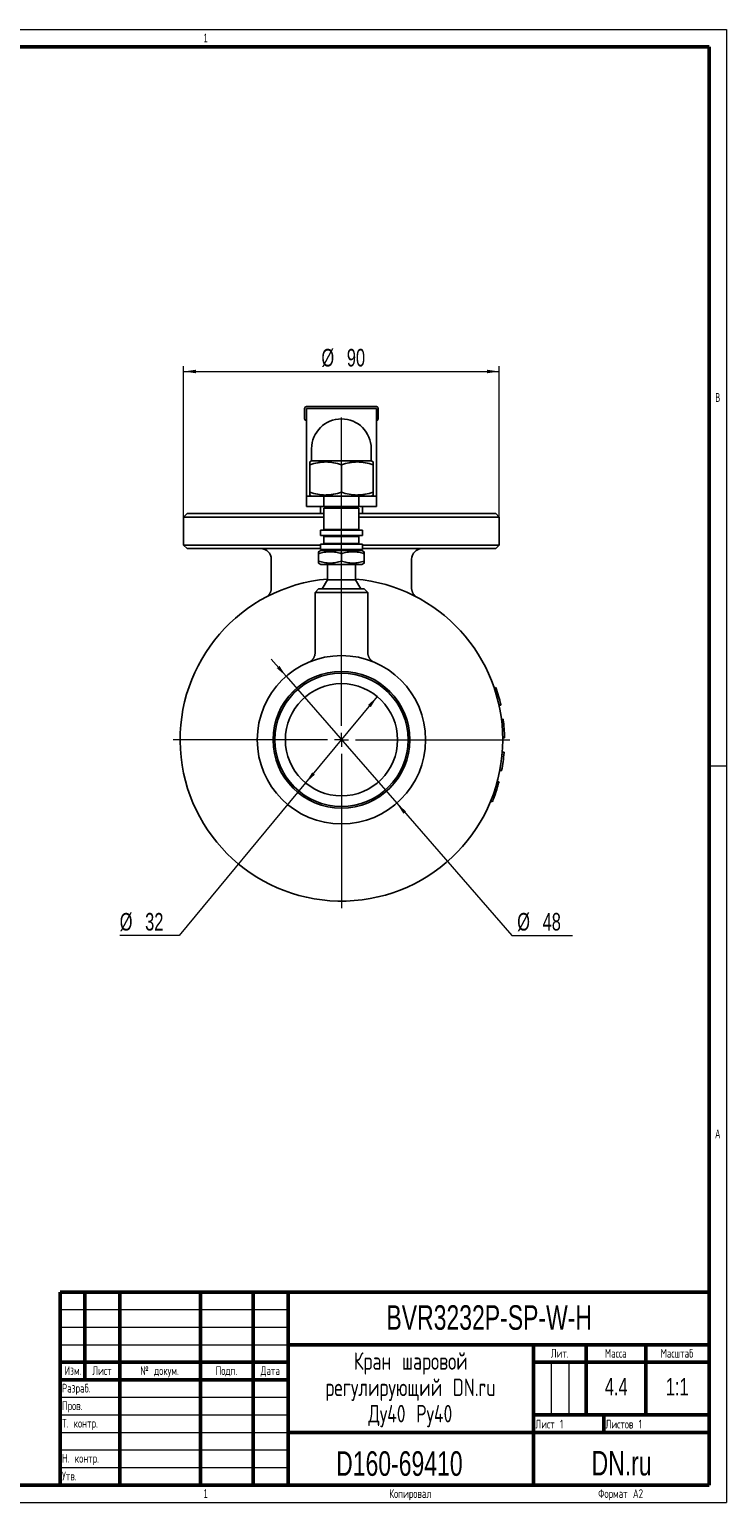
# Model space of a CAD drawing. Header units: millimetres. Extents: x 0 to 594, y 0 to 420.
# Tile 17 of 17: x 395 to 594, y 0 to 420. Entities that reach past the tile are written whole.
import ezdxf

# ---------------------------------------------------------------- set-up
doc = ezdxf.new("R2010")
doc.units = ezdxf.units.MM
doc.layers.add('ОСЕВЫЕ', color=7, linetype='Continuous')
doc.layers.add('ОСНОВНОЙ', color=7, linetype='Continuous', lineweight=25)
doc.styles.add('SLDTEXTSTYLE0', font='TXT', dxfattribs={"width": 0.7, "bigfont": 'bigfont'})
doc.styles.add('SLDTEXTSTYLE1', font='TXT', dxfattribs={"width": 0.7})
doc.styles.add('SLDTEXTSTYLE2', font='TXT', dxfattribs={"width": 0.605})
doc.dimstyles.new('SLDDIMSTYLE1', dxfattribs={"dimtxt": 5, "dimasz": 3.5, "dimexe": 0, "dimexo": 0.0625, "dimgap": 1.25, "dimtad": 2, "dimrnd": 1e-09, "dimzin": 12, "dimdsep": 46, "dimtxsty": 'SLDTEXTSTYLE1', "dimsah": 1, "dimcen": 0.09, "dimadec": 0, "dimazin": 3, "dimtol": 1, "dimtfac": 1, "dimtdec": 3, "dimtofl": 0, "dimtmove": 0, "dimatfit": 3, "dimfxl": 1, "dimfrac": 2, "dimtolj": 1, "dimarcsym": 0})
doc.dimstyles.new('SLDDIMSTYLE2', dxfattribs={"dimtxt": 5, "dimasz": 3.5, "dimexe": 0, "dimexo": 0.0625, "dimgap": 1.25, "dimtad": 0, "dimtih": 1, "dimtoh": 1, "dimrnd": 1e-09, "dimzin": 12, "dimdsep": 46, "dimtxsty": 'SLDTEXTSTYLE1', "dimsah": 1, "dimcen": 0, "dimadec": 0, "dimazin": 3, "dimtol": 1, "dimtfac": 1, "dimtdec": 3, "dimtmove": 0, "dimatfit": 3, "dimfxl": 1, "dimfrac": 2, "dimtolj": 1, "dimarcsym": 0})

# ---------------------------------------------------------------- blocks, each defined once
blk = doc.blocks.new('SW_NOTE_0')
at = {"color": 0, "linetype": 'Continuous', "lineweight": 0, "char_height": 5, "attachment_point": 2, "style": 'SLDTEXTSTYLE0'}
for s, insert in [('Кран шаровой', (17.19, 6.43)), ('регулирующий DN.ru', (17.09, -1.07)), ('Ду40 Ру40', (17.07, -8.57))]:
    blk.add_mtext(s, dxfattribs=dict(at, insert=insert))
blk = doc.blocks.new('_D_3')
at = {"color": 7, "linetype": 'Continuous', "lineweight": 0}
for p, q in [((439.19, 280.98), (439.19, 323.98)), ((529.19, 280.98), (529.19, 323.98)), ((439.19, 322.48), (529.19, 322.48))]:
    blk.add_line(p, q, dxfattribs=at)
at = {"color": 7, "linetype": 'Continuous', "lineweight": 18}
for points in [[(439.19, 322.48), (442.69, 321.98), (442.69, 322.98)], [(529.19, 322.48), (525.69, 322.98), (525.69, 321.98)]]:
    blk.add_solid(points, dxfattribs=at)
at = {"color": 7, "linetype": 'Continuous', "lineweight": 18, "char_height": 5, "attachment_point": 1, "style": 'SLDTEXTSTYLE1'}
for s, insert in [('%%c', (478.48, 328.92)), ('90', (485.73, 328.92))]:
    blk.add_mtext(s, dxfattribs=dict(at, insert=insert))
blk = doc.blocks.new('_D_4')
at = {"color": 7, "linetype": 'Continuous', "lineweight": 0}
for p, q in [((468.44, 235.58), (464.17, 240.48)), ((468.44, 235.58), (499.95, 199.37)), ((499.95, 199.37), (532.78, 161.65)), ((532.78, 161.65), (550.09, 161.65))]:
    blk.add_line(p, q, dxfattribs=at)
at = {"color": 7, "linetype": 'Continuous', "lineweight": 18}
for points in [[(468.44, 235.58), (466.52, 238.55), (465.76, 237.89)], [(499.95, 199.37), (501.87, 196.4), (502.62, 197.06)]]:
    blk.add_solid(points, dxfattribs=at)
at = {"color": 7, "linetype": 'Continuous', "lineweight": 18, "char_height": 5, "attachment_point": 1, "style": 'SLDTEXTSTYLE1'}
for s, insert in [('%%c', (534.31, 168.09)), ('48', (541.56, 168.09))]:
    blk.add_mtext(s, dxfattribs=dict(at, insert=insert))
blk = doc.blocks.new('_D_5')
at = {"color": 7, "linetype": 'Continuous', "lineweight": 0}
for p, q in [((494.41, 229.79), (473.98, 205.16)), ((473.98, 205.16), (437.91, 161.65)), ((437.91, 161.65), (420.97, 161.65))]:
    blk.add_line(p, q, dxfattribs=at)
at = {"color": 7, "linetype": 'Continuous', "lineweight": 18}
for points in [[(494.41, 229.79), (491.79, 227.42), (492.56, 226.78)], [(473.98, 205.16), (476.6, 207.53), (475.83, 208.17)]]:
    blk.add_solid(points, dxfattribs=at)
at = {"color": 7, "linetype": 'Continuous', "lineweight": 18, "char_height": 5, "attachment_point": 1, "style": 'SLDTEXTSTYLE1'}
for s, insert in [('%%c', (420.97, 168.09)), ('32', (428.22, 168.09))]:
    blk.add_mtext(s, dxfattribs=dict(at, insert=insert))
blk = doc.blocks.new('SW_CENTERMARKSYMBOL_0')
at = {"color": 0, "linetype": 'Continuous', "lineweight": 18}
for p, q in [((0, 4), (0, 91.93)), ((-4, 0), (-48, 0)), ((0, 0), (-2, 0)), ((0, 0), (0, 2)), ((0, 0), (0, -2)), ((0, 0), (2, 0)), ((4, 0), (48, 0)), ((0, -4), (0, -48))]:
    blk.add_line(p, q, dxfattribs=at)

msp = doc.modelspace()

# ---------------------------------------------------------------- linework, layer by layer
at = {"color": 7, "linetype": 'Continuous', "lineweight": 50}
for p, q in [((589, 415), (20, 415)), ((589, 5), (589, 415)), ((404, 60), (589, 60)), ((404, 60), (404, 5)), ((411, 35), (411, 60)), ((421, 60), (421, 5)), ((444, 60), (444, 5)), ((459, 60), (459, 5)), ((469, 60), (469, 5)), ((469, 45), (589, 45)), ((539, 45), (539, 5)), ((554, 45), (554, 25)), ((571, 45), (571, 25)), ((404, 40), (469, 40)), ((539, 40), (589, 40)), ((404, 35), (469, 35)), ((539, 25), (589, 25)), ((559, 25), (559, 20)), ((469, 20), (589, 20)), ((20, 5), (589, 5))]:
    msp.add_line(p, q, dxfattribs=at)
at = {"color": 7, "linetype": 'Continuous', "lineweight": 25}
for p, q in [((473.695, 311.976), (473.695, 308.976)), ((494.195, 312.476), (474.195, 312.476)), ((474.195, 311.976), (494.195, 311.976)), ((474.195, 310.805), (474.195, 311.976)), ((474.195, 310.805), (474.195, 287.269)), ((494.195, 311.976), (494.195, 310.805)), ((494.195, 310.805), (494.195, 287.269)), ((494.695, 311.976), (494.695, 308.976)), ((475.695, 300.476), (475.695, 296.976)), ((492.695, 296.976), (492.695, 300.476)), ((475.695, 296.976), (475.195, 296.688)), ((475.195, 295.884), (475.195, 288.069)), ((492.695, 296.976), (475.695, 296.976)), ((484.195, 295.884), (484.195, 288.069)), ((493.195, 296.688), (492.695, 296.976)), ((493.195, 295.884), (493.195, 288.069)), ((474.195, 286.976), (474.195, 287.269)), ((474.195, 283.976), (474.195, 286.976)), ((474.195, 286.976), (479.195, 286.976)), ((475.195, 287.265), (475.695, 286.976)), ((479.195, 286.976), (479.195, 283.976)), ((489.195, 286.976), (479.195, 286.976)), ((489.195, 283.976), (489.195, 286.976)), ((489.195, 286.976), (494.195, 286.976)), ((492.695, 286.976), (493.195, 287.265)), ((494.195, 287.269), (494.195, 286.976)), ((494.195, 286.976), (494.195, 283.976)), ((440.195, 281.976), (439.195, 280.976)), ((440.195, 281.976), (479.195, 281.976)), ((479.195, 283.976), (474.195, 283.976)), ((478.195, 283.976), (478.195, 281.976)), ((489.195, 283.976), (479.195, 283.976)), ((479.195, 283.476), (479.195, 277.476)), ((489.195, 283.476), (479.195, 283.476)), ((494.195, 283.976), (489.195, 283.976)), ((489.195, 277.476), (489.195, 283.476)), ((489.195, 281.976), (528.195, 281.976)), ((490.195, 281.976), (490.195, 283.976)), ((529.195, 280.976), (528.195, 281.976)), ((439.195, 280.976), (439.195, 272.976)), ((479.195, 280.976), (439.195, 280.976)), ((478.195, 277.226), (478.195, 275.726)), ((490.195, 277.226), (478.195, 277.226)), ((479.195, 277.476), (484.195, 277.476)), ((480.195, 277.476), (480.195, 277.226)), ((484.195, 277.476), (489.195, 277.476)), ((488.195, 277.226), (488.195, 277.476)), ((529.195, 280.976), (489.195, 280.976)), ((490.195, 275.726), (490.195, 277.226)), ((529.195, 272.976), (529.195, 280.976)), ((490.195, 275.726), (478.195, 275.726)), ((478.195, 273.226), (478.195, 271.726)), ((490.195, 273.226), (478.195, 273.226)), ((479.195, 275.476), (479.195, 273.476)), ((479.195, 275.476), (484.195, 275.476)), ((479.195, 273.476), (484.195, 273.476)), ((480.195, 275.726), (480.195, 275.476)), ((480.195, 273.476), (480.195, 273.226)), ((484.195, 275.476), (489.195, 275.476)), ((484.195, 273.476), (489.195, 273.476)), ((488.195, 275.476), (488.195, 275.726)), ((488.195, 273.226), (488.195, 273.476)), ((489.195, 273.476), (489.195, 275.476)), ((490.195, 271.726), (490.195, 273.226)), ((439.195, 272.976), (440.195, 271.976)), ((439.195, 272.976), (478.195, 272.976)), ((478.195, 271.976), (440.195, 271.976)), ((464.195, 268.976), (464.195, 260.747)), ((478.345, 271.476), (477.695, 271.101)), ((477.695, 270.52), (477.695, 268.432)), ((490.195, 271.726), (478.195, 271.726)), ((478.345, 271.476), (484.195, 271.476)), ((480.195, 271.726), (480.195, 271.476)), ((484.195, 271.476), (490.045, 271.476)), ((484.195, 270.52), (484.195, 268.432)), ((488.195, 271.476), (488.195, 271.726)), ((490.695, 271.101), (490.045, 271.476)), ((490.195, 272.976), (529.195, 272.976)), ((528.195, 271.976), (490.195, 271.976)), ((490.695, 270.52), (490.695, 268.432)), ((504.195, 260.745), (504.195, 268.976)), ((528.195, 271.976), (529.195, 272.976)), ((477.695, 267.851), (478.345, 267.476)), ((478.345, 267.476), (484.195, 267.476)), ((480.195, 267.476), (480.195, 263.074)), ((484.195, 267.476), (490.045, 267.476)), ((488.195, 263.074), (488.195, 267.476)), ((490.045, 267.476), (490.695, 267.851)), ((477.695, 260.476), (476.695, 259.476)), ((477.695, 260.476), (484.195, 260.476)), ((480.195, 263.074), (478.695, 260.476)), ((480.195, 263.074), (484.195, 263.074)), ((484.195, 263.074), (488.195, 263.074)), ((484.195, 260.476), (490.695, 260.476)), ((489.695, 260.476), (488.195, 263.074)), ((491.695, 259.476), (490.695, 260.476)), ((476.695, 259.476), (476.695, 242.355)), ((484.195, 259.476), (476.695, 259.476)), ((491.695, 259.476), (484.195, 259.476)), ((491.695, 242.354), (491.695, 259.476)), ((528.244, 232.372), (527.771, 232.212)), ((529.6, 227.505), (529.112, 227.398)), ((529.614, 227.442), (529.126, 227.335)), ((529.628, 227.379), (529.14, 227.272)), ((529.6, 227.506), (529.598, 227.516)), ((530.326, 223.319), (529.83, 223.256)), ((530.342, 223.19), (529.846, 223.129)), ((530.508, 221.644), (530.506, 221.657)), ((530.69, 218.15), (530.19, 218.143)), ((530.692, 218.02), (530.192, 218.015)), ((530.547, 213.774), (530.049, 213.813)), ((530.557, 213.903), (530.059, 213.941)), ((530.545, 213.774), (530.557, 213.903)), ((529.847, 208.64), (529.357, 208.735)), ((529.872, 208.767), (529.381, 208.861)), ((528.228, 204.169), (528.707, 204.024)), ((528.638, 205.612), (529.121, 205.483)), ((526.718, 199.932), (527.18, 199.741)), ((527.267, 201.328), (527.735, 201.152))]:
    msp.add_line(p, q, dxfattribs=at)
at = {"color": 7, "linetype": 'Continuous', "lineweight": 18}
for p, q in [((404, 55), (469, 55)), ((404, 50), (469, 50)), ((404, 45), (469, 45)), ((544, 40), (544, 25)), ((549, 40), (549, 25)), ((404, 30), (469, 30)), ((404, 25), (469, 25)), ((404, 20), (469, 20)), ((404, 15), (469, 15)), ((404, 10), (469, 10))]:
    msp.add_line(p, q, dxfattribs=at)
at = {"color": 7, "linetype": 'Continuous', "lineweight": 25}
for radius in [24, 19.5, 19, 16]:
    msp.add_circle((484.195, 217.476), radius, dxfattribs=at)
for centre, radius, start, end in [((474.195, 311.976), 0.5, 90, 180), ((494.195, 311.976), 0.5, 0, 90), ((474.195, 308.976), 0.5, 180, 270), ((484.195, 300.476), 8.5, 0, 180), ((494.195, 308.976), 0.5, 270, 0), ((461.195, 268.976), 3, 0, 90), ((507.195, 268.976), 3, 90, 180), ((484.195, 217.476), 46, 94.98854, 0), ((484.195, 217.476), 46, 0, 85.01146), ((484.195, 217.476), 46.5, 12.4556, 18.68341), ((484.195, 217.476), 46.5, 0.83037, 7.05818), ((484.195, 217.476), 46.5, 349.20514, 355.43295), ((484.195, 217.476), 46.5, 339.44825, 343.18493), ((484.195, 217.476), 46.5, 343.18493, 345.05327), ((484.195, 217.476), 46.5, 337.57991, 339.44825)]:
    msp.add_arc(centre, radius, start, end, dxfattribs=at)
for points, knots in [([(484.195, 295.884), (483.46, 296.129), (482.72, 296.33), (481.224, 296.61), (480.469, 296.687), (479.321, 296.688), (478.936, 296.669), (478.176, 296.596), (477.798, 296.541), (476.672, 296.331), (475.93, 296.129), (475.195, 295.884)], [0, 0, 0, 0, 0.25, 0.25, 0.5, 0.5, 0.625, 0.625, 0.75, 0.75, 1, 1, 1, 1]), ([(475.195, 295.884), (475.195, 295.943), (475.195, 296.063), (475.195, 296.22), (475.195, 296.36), (475.195, 296.477), (475.195, 296.572), (475.195, 296.64), (475.195, 296.681), (475.195, 296.684), (475.195, 296.686)], [0, 0, 0, 0, 0.1254282, 0.2508531, 0.3767206, 0.502584, 0.6302574, 0.7579269, 0.8864551, 1, 1, 1, 1]), ([(493.195, 295.884), (492.46, 296.129), (491.72, 296.33), (490.224, 296.61), (489.469, 296.687), (488.321, 296.688), (487.936, 296.669), (487.176, 296.596), (486.798, 296.541), (485.672, 296.331), (484.93, 296.129), (484.195, 295.884)], [0, 0, 0, 0, 0.25, 0.25, 0.5, 0.5, 0.625, 0.625, 0.75, 0.75, 1, 1, 1, 1]), ([(493.195, 296.686), (493.195, 296.686), (493.195, 296.691), (493.195, 296.673), (493.195, 296.633), (493.195, 296.565), (493.195, 296.472), (493.195, 296.356), (493.195, 296.218), (493.195, 296.062), (493.195, 295.943), (493.195, 295.884)], [0, 0, 0, 0, 0.0149818, 0.1364493, 0.2579182, 0.3801472, 0.5023796, 0.6265468, 0.7507178, 0.8753573, 1, 1, 1, 1]), ([(475.195, 288.069), (475.93, 287.824), (476.67, 287.622), (478.165, 287.342), (478.921, 287.265), (480.069, 287.265), (480.453, 287.283), (481.213, 287.357), (481.591, 287.411), (482.717, 287.621), (483.459, 287.823), (484.195, 288.069)], [0, 0, 0, 0, 0.25, 0.25, 0.5, 0.5, 0.625, 0.625, 0.75, 0.75, 1, 1, 1, 1]), ([(475.195, 287.266), (475.195, 287.266), (475.195, 287.261), (475.195, 287.279), (475.195, 287.319), (475.195, 287.388), (475.195, 287.48), (475.195, 287.596), (475.195, 287.734), (475.195, 287.891), (475.195, 288.009), (475.195, 288.069)], [0, 0, 0, 0, 0.0149818, 0.1364493, 0.2579182, 0.3801472, 0.5023796, 0.6265468, 0.7507178, 0.8753573, 1, 1, 1, 1]), ([(484.195, 288.069), (484.93, 287.824), (485.67, 287.622), (487.165, 287.342), (487.921, 287.265), (489.069, 287.265), (489.453, 287.283), (490.213, 287.357), (490.591, 287.411), (491.717, 287.621), (492.459, 287.823), (493.195, 288.069)], [0, 0, 0, 0, 0.25, 0.25, 0.5, 0.5, 0.625, 0.625, 0.75, 0.75, 1, 1, 1, 1]), ([(493.195, 288.069), (493.195, 288.009), (493.195, 287.89), (493.195, 287.732), (493.195, 287.593), (493.195, 287.475), (493.195, 287.38), (493.195, 287.312), (493.195, 287.271), (493.195, 287.268), (493.195, 287.266)], [0, 0, 0, 0, 0.1254282, 0.2508531, 0.3767206, 0.502584, 0.6302574, 0.7579269, 0.8864551, 1, 1, 1, 1]), ([(477.695, 271.1), (477.695, 271.1), (477.695, 271.104), (477.695, 271.091), (477.695, 271.062), (477.695, 271.013), (477.695, 270.923), (477.695, 270.771), (477.695, 270.604), (477.695, 270.52)], [0, 0, 0, 0, 0.01277, 0.134508, 0.2562476, 0.378753, 0.5012618, 0.7501498, 1, 1, 1, 1]), ([(477.695, 270.52), (478.225, 270.697), (478.76, 270.843), (479.84, 271.045), (480.386, 271.1), (481.215, 271.101), (481.492, 271.088), (482.042, 271.035), (482.314, 270.995), (483.128, 270.844), (483.663, 270.697), (484.195, 270.52)], [0, 0, 0, 0, 0.25, 0.25, 0.5, 0.5, 0.625, 0.625, 0.75, 0.75, 1, 1, 1, 1]), ([(484.195, 270.52), (484.725, 270.697), (485.26, 270.843), (486.34, 271.045), (486.886, 271.1), (487.715, 271.101), (487.992, 271.088), (488.542, 271.035), (488.814, 270.995), (489.628, 270.844), (490.163, 270.697), (490.695, 270.52)], [0, 0, 0, 0, 0.25, 0.25, 0.5, 0.5, 0.625, 0.625, 0.75, 0.75, 1, 1, 1, 1]), ([(490.695, 270.52), (490.695, 270.604), (490.695, 270.731), (490.695, 270.863), (490.695, 270.949), (490.695, 271.017), (490.695, 271.066), (490.695, 271.096), (490.695, 271.099), (490.695, 271.1)], [0, 0, 0, 0, 0.25030405, 0.37590557, 0.50150296, 0.62889684, 0.75628679, 0.88452883, 1, 1, 1, 1]), ([(477.695, 268.432), (477.695, 268.348), (477.695, 268.222), (477.695, 268.089), (477.695, 268.004), (477.695, 267.936), (477.695, 267.886), (477.695, 267.856), (477.695, 267.854), (477.695, 267.852)], [0, 0, 0, 0, 0.250304, 0.3759056, 0.501503, 0.6288968, 0.7562868, 0.8845288, 1, 1, 1, 1]), ([(484.195, 268.432), (483.664, 268.255), (483.13, 268.109), (482.049, 267.907), (481.504, 267.852), (480.675, 267.851), (480.397, 267.865), (479.848, 267.918), (479.575, 267.957), (478.762, 268.109), (478.226, 268.255), (477.695, 268.432)], [0, 0, 0, 0, 0.25, 0.25, 0.5, 0.5, 0.625, 0.625, 0.75, 0.75, 1, 1, 1, 1]), ([(490.695, 268.432), (490.164, 268.255), (489.63, 268.109), (488.549, 267.907), (488.004, 267.852), (487.175, 267.851), (486.897, 267.865), (486.348, 267.918), (486.075, 267.957), (485.262, 268.109), (484.726, 268.255), (484.195, 268.432)], [0, 0, 0, 0, 0.25, 0.25, 0.5, 0.5, 0.625, 0.625, 0.75, 0.75, 1, 1, 1, 1]), ([(490.695, 267.852), (490.695, 267.852), (490.695, 267.849), (490.695, 267.861), (490.695, 267.89), (490.695, 267.94), (490.695, 268.029), (490.695, 268.181), (490.695, 268.348), (490.695, 268.432)], [0, 0, 0, 0, 0.01277, 0.134508, 0.2562476, 0.378753, 0.5012618, 0.7501498, 1, 1, 1, 1]), ([(464.193, 260.747), (464.193, 260.708), (464.194, 260.602), (464.18, 260.431), (464.154, 260.236), (464.114, 260.045), (464.064, 259.86), (464.002, 259.681), (463.931, 259.508), (463.85, 259.343), (463.762, 259.187), (463.666, 259.039), (463.564, 258.901), (463.458, 258.772), (463.349, 258.653), (463.239, 258.545), (463.129, 258.448), (463.023, 258.363), (462.923, 258.29), (462.837, 258.232), (462.769, 258.189), (462.721, 258.16), (462.689, 258.141), (462.666, 258.128), (462.649, 258.119), (462.637, 258.112), (462.628, 258.107), (462.624, 258.105), (462.622, 258.104)], [0, 0, 0, 0, 0.0348448, 0.0935155, 0.1515227, 0.2088362, 0.2654172, 0.3212175, 0.3761769, 0.4302215, 0.4832599, 0.535179, 0.5858383, 0.6350615, 0.6826253, 0.7282432, 0.7715396, 0.8119988, 0.8488249, 0.8804624, 0.9041599, 0.9199515, 0.931262, 0.9408027, 0.9506915, 0.9623773, 0.9779521, 1, 1, 1, 1]), ([(505.767, 258.104), (505.766, 258.105), (505.764, 258.106), (505.755, 258.111), (505.741, 258.119), (505.723, 258.129), (505.696, 258.144), (505.659, 258.166), (505.603, 258.199), (505.526, 258.249), (505.419, 258.323), (505.289, 258.424), (505.152, 258.543), (505.023, 258.671), (504.903, 258.803), (504.788, 258.948), (504.679, 259.105), (504.578, 259.271), (504.487, 259.446), (504.407, 259.628), (504.339, 259.816), (504.283, 260.009), (504.241, 260.206), (504.211, 260.406), (504.196, 260.586), (504.196, 260.699), (504.196, 260.745)], [0, 0, 0, 0, 0.0226272, 0.0442113, 0.0570492, 0.0678403, 0.0782288, 0.0905863, 0.1085318, 0.136114, 0.171379, 0.2231693, 0.2802903, 0.3303978, 0.3825022, 0.4369775, 0.492927, 0.5498657, 0.6074841, 0.6655839, 0.7240342, 0.7827465, 0.8416587, 0.9007263, 0.9599168, 1, 1, 1, 1]), ([(476.694, 242.355), (476.694, 242.35), (476.697, 242.277), (476.688, 242.137), (476.668, 241.937), (476.634, 241.741), (476.588, 241.55), (476.53, 241.365), (476.461, 241.186), (476.383, 241.014), (476.295, 240.85), (476.199, 240.695), (476.095, 240.549), (475.986, 240.412), (475.872, 240.284), (475.754, 240.167), (475.635, 240.061), (475.516, 239.965), (475.398, 239.88), (475.286, 239.806), (475.181, 239.744), (475.087, 239.693), (475.012, 239.655), (474.959, 239.63), (474.926, 239.615), (474.906, 239.606), (474.894, 239.601), (474.885, 239.597), (474.88, 239.595), (474.879, 239.594), (474.878, 239.594)], [0, 0, 0, 0, 0.0045154, 0.0612451, 0.1173801, 0.1729036, 0.2277926, 0.2820168, 0.3355378, 0.3883076, 0.4402668, 0.4913421, 0.5414433, 0.5904583, 0.6382479, 0.6846376, 0.7294067, 0.7722738, 0.8128764, 0.8507433, 0.8852505, 0.9155134, 0.9398961, 0.955669, 0.9648982, 0.971483, 0.9768416, 0.983015, 0.9931455, 1, 1, 1, 1]), ([(493.509, 239.595), (493.507, 239.596), (493.504, 239.597), (493.494, 239.602), (493.474, 239.61), (493.446, 239.623), (493.403, 239.643), (493.328, 239.68), (493.22, 239.737), (493.078, 239.822), (492.929, 239.923), (492.783, 240.037), (492.647, 240.156), (492.519, 240.283), (492.393, 240.423), (492.274, 240.575), (492.163, 240.737), (492.063, 240.907), (491.973, 241.085), (491.894, 241.269), (491.828, 241.459), (491.775, 241.654), (491.734, 241.852), (491.708, 242.053), (491.695, 242.221), (491.696, 242.321), (491.696, 242.354)], [0, 0, 0, 0, 0.0099158, 0.0193438, 0.0261188, 0.0349669, 0.0469026, 0.0660216, 0.1058994, 0.1502985, 0.2049477, 0.2582396, 0.3059819, 0.3574221, 0.4105656, 0.4648786, 0.5199812, 0.5756344, 0.631683, 0.6880234, 0.7445841, 0.8013146, 0.8581783, 0.9151477, 0.972202, 1, 1, 1, 1]), ([(527.932, 231.725), (527.933, 231.724), (527.933, 231.723), (527.939, 231.706), (527.948, 231.676), (527.96, 231.639), (527.97, 231.607), (527.976, 231.592)], [0, 0, 0, 0, 0.2500231, 0.5000423, 0.7500186, 0.8750202, 1, 1, 1, 1]), ([(528.97, 228.022), (528.973, 228.006), (528.981, 227.975), (528.988, 227.942), (528.995, 227.914), (528.998, 227.9), (528.999, 227.898), (528.999, 227.898)], [0, 0, 0, 0, 0.1249692, 0.2499623, 0.4999532, 0.7499718, 1, 1, 1, 1]), ([(529.522, 227.853), (529.518, 227.871), (529.514, 227.887), (529.51, 227.907), (529.508, 227.913), (529.506, 227.921), (529.506, 227.924), (529.505, 227.929), (529.504, 227.93), (529.501, 227.946), (529.498, 227.959), (529.492, 227.985), (529.489, 227.999), (529.474, 228.06), (529.464, 228.104), (529.45, 228.164), (529.446, 228.181), (529.439, 228.211), (529.436, 228.223), (529.432, 228.239), (529.431, 228.243), (529.43, 228.249), (529.429, 228.25), (529.429, 228.252), (529.429, 228.253), (529.428, 228.254), (529.428, 228.254), (529.428, 228.255), (529.428, 228.255), (529.427, 228.259), (529.427, 228.261), (529.426, 228.263)], [0, 0, 0, 0, 0.0625, 0.0625, 0.09375, 0.09375, 0.109375, 0.109375, 0.125, 0.125, 0.1875, 0.1875, 0.25, 0.25, 0.5, 0.5, 0.625, 0.625, 0.75, 0.75, 0.8125, 0.8125, 0.84375, 0.84375, 0.859375, 0.859375, 0.8671875, 0.8671875, 0.875, 0.875, 1, 1, 1, 1]), ([(529.614, 227.442), (529.614, 227.443), (529.614, 227.445), (529.611, 227.455), (529.607, 227.473), (529.603, 227.494), (529.6, 227.505)], [0, 0, 0, 0, 0.2599137, 0.4637781, 0.7017244, 1, 1, 1, 1]), ([(529.628, 227.379), (529.628, 227.38), (529.628, 227.381), (529.626, 227.387), (529.624, 227.398), (529.62, 227.417), (529.617, 227.429), (529.614, 227.441), (529.614, 227.442)], [0, 0, 0, 0, 0.2089835, 0.3947465, 0.5858406, 0.7806422, 0.9804377, 1, 1, 1, 1]), ([(530.342, 223.19), (530.341, 223.204), (530.337, 223.23), (530.334, 223.258), (530.331, 223.28), (530.329, 223.298), (530.327, 223.31), (530.327, 223.317), (530.326, 223.318), (530.326, 223.319)], [0, 0, 0, 0, 0.1568749, 0.2919883, 0.4323788, 0.5785655, 0.7217836, 0.8437486, 1, 1, 1, 1]), ([(530.094, 220.512), (530.094, 220.512), (530.095, 220.511), (530.095, 220.505), (530.096, 220.492), (530.097, 220.476), (530.098, 220.461), (530.098, 220.453)], [0, 0, 0, 0, 0.2634648, 0.5000182, 0.7500191, 0.8750184, 1, 1, 1, 1]), ([(530.658, 219.317), (530.657, 219.345), (530.655, 219.409), (530.652, 219.474), (530.65, 219.51)], [0, 0, 0, 0, 0.4420424, 1, 1, 1, 1]), ([(530.692, 218.02), (530.692, 218.022), (530.692, 218.024), (530.691, 218.033), (530.691, 218.051), (530.691, 218.079), (530.69, 218.108), (530.69, 218.139), (530.69, 218.152)], [0, 0, 0, 0, 0.1922065, 0.3513179, 0.5255451, 0.7025577, 0.8769215, 1, 1, 1, 1]), ([(530.005, 213.302), (530.005, 213.302), (530.005, 213.3), (530.003, 213.282), (530, 213.251), (529.997, 213.212), (529.994, 213.179), (529.992, 213.163)], [0, 0, 0, 0, 0.2500231, 0.5000423, 0.7500186, 0.8750202, 1, 1, 1, 1]), ([(529.496, 209.49), (529.493, 209.474), (529.488, 209.443), (529.482, 209.409), (529.477, 209.382), (529.474, 209.367), (529.474, 209.366), (529.474, 209.365)], [0, 0, 0, 0, 0.1249692, 0.2499623, 0.4999532, 0.7499718, 1, 1, 1, 1]), ([(529.847, 208.64), (529.848, 208.64), (529.848, 208.641), (529.849, 208.648), (529.851, 208.66), (529.855, 208.678), (529.861, 208.708), (529.867, 208.744), (529.872, 208.768)], [0, 0, 0, 0, 0.1547272, 0.2792726, 0.4221201, 0.5610316, 0.7023954, 1, 1, 1, 1])]:
    msp.add_open_spline(points, degree=3, knots=knots, dxfattribs=at)
at = {"layer": 'ОСЕВЫЕ', "lineweight": 18}
for p, q in [((0, 420), (594, 420)), ((594, 420), (594, 0)), ((0, 0), (594, 0))]:
    msp.add_line(p, q, dxfattribs=at)
at = {"layer": 'ОСНОВНОЙ', "linetype": 'Continuous', "lineweight": 18}
for p, q in [((20, 415), (589, 415)), ((589, 415), (589, 5)), ((589.001, 210), (588.999, 210)), ((589, 210), (594, 210)), ((589, 5), (20, 5))]:
    msp.add_line(p, q, dxfattribs=at)

# ---------------------------------------------------------------- block references
at = {"color": 7, "linetype": 'Continuous', "lineweight": 0}
for name, p in [('SW_CENTERMARKSYMBOL_0', (484.195, 217.476)), ('SW_NOTE_0', (486.761, 36.412))]:
    msp.add_blockref(name, p, dxfattribs=at)

# ---------------------------------------------------------------- texts
for s, insert, char_height, attachment_point, style in [('BVR3232P-SP-W-H', (526.33, 56.252), 7, 2, 'SLDTEXTSTYLE1'), ('Лит.', (546.433, 43.796), 2.5, 2, 'SLDTEXTSTYLE0'), ('Масса', (562.399, 43.796), 2.5, 2, 'SLDTEXTSTYLE0'), ('Масштаб', (579.862, 43.796), 2.5, 2, 'SLDTEXTSTYLE0'), ('Изм.', (407.65, 38.857), 2.5, 2, 'SLDTEXTSTYLE0'), ('Лист', (415.895, 38.857), 2.5, 2, 'SLDTEXTSTYLE0'), ('№ докум.', (432.312, 38.857), 2.5, 2, 'SLDTEXTSTYLE0'), ('Подп.', (451.412, 38.857), 2.5, 2, 'SLDTEXTSTYLE0'), ('Дата', (463.901, 38.857), 2.5, 2, 'SLDTEXTSTYLE0'), ('Разраб.', (404.5, 33.857), 2.5, 1, 'SLDTEXTSTYLE0'), ('4.4', (562.548, 35.537), 5, 2, 'SLDTEXTSTYLE1'), ('1:1', (579.946, 35.537), 5, 2, 'SLDTEXTSTYLE1'), ('Пров.', (404.5, 28.857), 2.5, 1, 'SLDTEXTSTYLE0'), ('Т. контр.', (404.5, 23.857), 2.5, 1, 'SLDTEXTSTYLE0'), ('Лист 1', (539.5, 23.607), 2.5, 1, 'SLDTEXTSTYLE0'), ('Листов 1', (559.5, 23.607), 2.5, 1, 'SLDTEXTSTYLE0'), ('Н. контр.', (404.5, 13.857), 2.5, 1, 'SLDTEXTSTYLE0'), ('D160-69410', (482.683, 14.616), 7, 1, 'SLDTEXTSTYLE1'), ('DN.ru', (564.078, 14.721), 7, 2, 'SLDTEXTSTYLE1'), ('Утв.', (404.5, 8.796), 2.5, 1, 'SLDTEXTSTYLE0'), ('Копировал', (503.804, 3.796), 2.5, 2, 'SLDTEXTSTYLE0'), ('Формат А2', (563.794, 3.796), 2.5, 2, 'SLDTEXTSTYLE0')]:
    msp.add_mtext(s, dxfattribs=dict(at, insert=insert, char_height=char_height, attachment_point=attachment_point, style=style))
at = {"layer": 'ОСНОВНОЙ', "char_height": 2.5, "attachment_point": 2, "style": 'SLDTEXTSTYLE2'}
for s, insert in [('1', (445.483, 418.823)), ('B', (591.487, 316.323)), ('A', (591.487, 106.323)), ('1', (445.483, 3.823))]:
    msp.add_mtext(s, dxfattribs=dict(at, insert=insert))

# ---------------------------------------------------------------- dimensions: what is measured, and where the dimension line sits
at = {"color": 7, "linetype": 'Continuous', "lineweight": 18}
dim = msp.add_linear_dim(base=(529.195, 322.476), p1=(439.195, 280.976), p2=(529.195, 280.976), text='%%c<>', dimstyle='SLDDIMSTYLE1', dxfattribs=at)
dim.commit()
dim.dimension.update_dxf_attribs({"geometry": '_D_3', "text_midpoint": (486.369, 322.476), "dimtype": 160})
for p1, p2, picture, middle in [((499.95, 199.372), (468.439, 235.581), '_D_4', (542.199, 165.735)), ((473.984, 205.158), (494.406, 229.794), '_D_5', (428.677, 165.735))]:
    dim = msp.add_diameter_dim_2p(p1=p1, p2=p2, dimstyle='SLDDIMSTYLE2', dxfattribs=at)
    dim.commit()
    dim.dimension.update_dxf_attribs({"geometry": picture, "text_midpoint": middle, "dimtype": 163})

doc.saveas('drawing.dxf')
